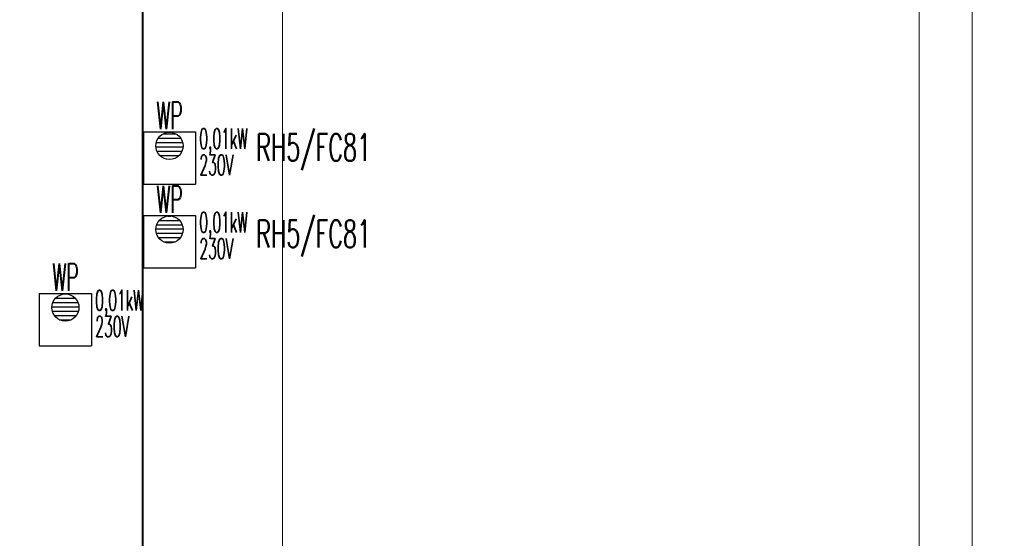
# Model space of a CAD drawing. Header units: millimetres. Extents: x -7955266 to 72030, y -46136 to 9299934.
# Tile 133 of 203: x -5103226 to -5088765, y 6526285 to 6533897. Entities that reach past the tile are written whole.
import ezdxf
from ezdxf.enums import TextEntityAlignment as Align

# ---------------------------------------------------------------- set-up
doc = ezdxf.new("R2010")
doc.units = ezdxf.units.MM
doc.header["$LTSCALE"] = 10
for name, color, linetype, lineweight in [('!XREF', 8, 'Continuous', 5), ('BMS_urzadzenia_nr_obw_magistrala', 140, 'Continuous', 13), ('BMS_urzadzenia_WE_WY', 30, 'Continuous', 20), ('IE_ATRYBUTY_ BLOCK_1', 7, 'Continuous', 25), ('IE_ATRYBUTY_ BLOCK_2', 7, 'Continuous', 18), ('IE_urzadzenia', 30, 'Continuous', 25), ('IE_urzadzenia_nr_obw', 94, 'Continuous', 20), ('IE_zwody', 140, 'Continuous', 40), ('XREF_E_PRZ24002_rzut dachu$0$0-DACH-ISTN', 8, 'Continuous', 5), ('XREF_E_PRZ24002_rzut dachu$0$DO-HALA-WYMIAR', 8, 'Continuous', 5)]:
    doc.layers.add(name, color=color, linetype=linetype, lineweight=lineweight)
doc.styles.add('ROMANS', font='romans.shx', dxfattribs={"width": 0.8})
doc.styles.add('XREF_E_PRZ24002_rzut dachu$0$CP_ATTR', font='ROMANS.SHX')
doc.styles.add('XREF_E_PRZ24002_rzut dachu$0$ROMANS', font='romans.shx', dxfattribs={"width": 0.8})
doc.dimstyles.new('XREF_E_PRZ24002_rzut dachu$0$STANDARD', dxfattribs={"dimscale": 1.4, "dimtxt": 21, "dimasz": 0.5, "dimexe": 0.2, "dimexo": 0.1, "dimgap": 6, "dimtad": 1, "dimdec": 1, "dimrnd": 0.5, "dimzin": 12, "dimdsep": 46, "dimtxsty": 'XREF_E_PRZ24002_rzut dachu$0$ROMANS', "dimblk1": 'XREF_E_PRZ24002_rzut dachu$0$Q', "dimblk2": 'XREF_E_PRZ24002_rzut dachu$0$Q', "dimsah": 1, "dimcen": 0.5, "dimse1": 1, "dimse2": 1, "dimclrd": 8, "dimclre": 8, "dimclrt": 7, "dimadec": 0, "dimazin": 0, "dimtfac": 1, "dimtdec": 1, "dimtix": 1, "dimtmove": 2, "dimatfit": 3, "dimldrblk": 'XREF_E_PRZ24002_rzut dachu$0$Q', "dimfxl": 1, "dimtolj": 1, "dimtzin": 12, "dimarcsym": 0})

# ---------------------------------------------------------------- blocks, each defined once
blk = doc.blocks.new('XREF_E_PRZ24002_rzut dachu$0$Q')
for p, q in [((0, 20), (0, -20)), ((10.6, 10.6), (-10.6, -10.6))]:
    blk.add_line(p, q)
blk = doc.blocks.new('*D268')
at = {"layer": 'XREF_E_PRZ24002_rzut dachu$0$DO-HALA-WYMIAR', "color": 8, "lineweight": -2, "transparency": 16777216}
blk.add_line((-268247.4, 250493.3), (-268247.4, 259039.3), dxfattribs=at)
at = {"layer": 'XREF_E_PRZ24002_rzut dachu$0$DO-HALA-WYMIAR', "color": 8, "linetype": 'ByBlock', "lineweight": -2, "transparency": 16777216}
for p, rotation in [((-268247.4, 259040.3), 90), ((-268247.4, 250492.3), 270)]:
    blk.add_blockref('XREF_E_PRZ24002_rzut dachu$0$Q', p, dxfattribs=dict(at, rotation=rotation))
at = {"layer": 'XREF_E_PRZ24002_rzut dachu$0$DO-HALA-WYMIAR', "color": 7, "transparency": 16777216, "insert": (-268280.4, 254766.3), "char_height": 42, "attachment_point": 5, "rotation": 90, "style": 'XREF_E_PRZ24002_rzut dachu$0$ROMANS'}
blk.add_mtext('\\A1;8548', dxfattribs=at)
blk = doc.blocks.new('*D370')
at = {"layer": 'XREF_E_PRZ24002_rzut dachu$0$DO-HALA-WYMIAR', "color": 8, "lineweight": -2, "transparency": 16777216}
blk.add_line((-267234.5, 251181.3), (-267234.5, 258579.3), dxfattribs=at)
at = {"layer": 'XREF_E_PRZ24002_rzut dachu$0$DO-HALA-WYMIAR', "color": 8, "linetype": 'ByBlock', "lineweight": -2, "transparency": 16777216}
for p, rotation in [((-267234.5, 258580.3), 90), ((-267234.5, 251180.3), 270)]:
    blk.add_blockref('XREF_E_PRZ24002_rzut dachu$0$Q', p, dxfattribs=dict(at, rotation=rotation))
at = {"layer": 'XREF_E_PRZ24002_rzut dachu$0$DO-HALA-WYMIAR', "color": 7, "transparency": 16777216, "insert": (-267267.5, 254880.3), "char_height": 42, "attachment_point": 5, "rotation": 90, "style": 'XREF_E_PRZ24002_rzut dachu$0$ROMANS'}
blk.add_mtext('\\A1;7400', dxfattribs=at)
blk = doc.blocks.new('*D371')
at = {"layer": 'XREF_E_PRZ24002_rzut dachu$0$DO-HALA-WYMIAR', "color": 8, "lineweight": -2, "transparency": 16777216}
blk.add_line((-267311.9, 251173.3), (-267311.9, 258587.3), dxfattribs=at)
at = {"layer": 'XREF_E_PRZ24002_rzut dachu$0$DO-HALA-WYMIAR', "color": 8, "linetype": 'ByBlock', "lineweight": -2, "transparency": 16777216}
for p, rotation in [((-267311.9, 258588.3), 90), ((-267311.9, 251172.3), 270)]:
    blk.add_blockref('XREF_E_PRZ24002_rzut dachu$0$Q', p, dxfattribs=dict(at, rotation=rotation))
at = {"layer": 'XREF_E_PRZ24002_rzut dachu$0$DO-HALA-WYMIAR', "color": 7, "transparency": 16777216, "insert": (-267344.9, 254880.3), "char_height": 42, "attachment_point": 5, "rotation": 90, "style": 'XREF_E_PRZ24002_rzut dachu$0$ROMANS'}
blk.add_mtext('\\A1;7416', dxfattribs=at)
blk = doc.blocks.new('urzadzenie_wpust dachowy')
h = blk.add_hatch()
h.set_pattern_fill('ANSI31', color=256, scale=10, angle=315, style=0)
h.set_pattern_definition([(0, (3e-14, -297.45), (1e-14, 31.75), [])])
edge = h.paths.add_edge_path()
edge.add_arc((-0.6, -104.3), 100, 0, 360)
for p, q in [((-191.9, 0), (191.9, 0)), ((-191.9, 0), (-191.9, -384)), ((191.9, 0), (191.9, -384)), ((-191.9, -384), (191.9, -384))]:
    blk.add_line(p, q)
blk.add_circle((-0.6, -104.3), 100)
at = {"layer": 'BMS_urzadzenia_nr_obw_magistrala', "style": 'ROMANS', "width": 0.5, "flags": 8}
blk.add_attdef('ADR_BMS', (238.6, -152.5), '', height=150, dxfattribs=at)
at = {"layer": 'BMS_urzadzenia_WE_WY', "style": 'ROMANS', "width": 0.5, "flags": 8}
blk.add_attdef('BMS_WE_WY', (238.6, -357.6), '', height=150, dxfattribs=at)
at = {"layer": 'IE_ATRYBUTY_ BLOCK_1', "style": 'ROMANS', "width": 0.5, "flags": 8}
blk.add_attdef('TYP', text='', height=200, dxfattribs=at).set_placement((-0.6, 17.8), align=Align.CENTER)
at = {"layer": 'IE_ATRYBUTY_ BLOCK_2', "style": 'ROMANS', "width": 0.5, "flags": 8}
for tag, p in [('OPIS1', (-0.6, -365.8)), ('OPIS2', (-0.6, -758.8))]:
    blk.add_attdef(tag, text='', height=150, dxfattribs=at).set_placement(p, align=Align.CENTER)
at = {"layer": 'IE_urzadzenia_nr_obw', "style": 'ROMANS', "width": 0.5, "flags": 8}
blk.add_attdef('NR_OBW', text='', height=150, dxfattribs=at).set_placement((-0.6, -570), align=Align.CENTER)
blk = doc.blocks.new('XREF_E_PRZ24002_rzut dachu')
at = {"layer": 'XREF_E_PRZ24002_rzut dachu$0$0-DACH-ISTN', "linetype": 'ByBlock', "style": 'XREF_E_PRZ24002_rzut dachu$0$CP_ATTR', "flags": 9}
for tag, p, height, width in [('NAME', (-279644.05, 267204.19), 0.01, 3.078589), ('PRODUCER', (-279644.05, 267204.19), 0.01, 3.078589), ('PRODUCT-TYPE', (-279644.05, 267204.19), 0.01, 3.078589), ('ARTICLE', (-279644.05, 267204.19), 0.01, 3.078589), ('FLOW', (-279644.05, 267204.19), 0.01, 3.078589), ('OTHER', (-279644.05, 267204.19), 0.01, 3.078589), ('NAME', (-279398.18, 267206.19), 0.01, 2.430116), ('PRODUCER', (-279398.18, 267206.19), 0.01, 2.430116), ('PRODUCT-TYPE', (-279398.18, 267206.19), 0.01, 2.430116), ('ARTICLE', (-279398.18, 267206.19), 0.01, 2.430116), ('FLOW', (-279398.18, 267206.19), 0.01, 2.430116), ('OTHER', (-279398.18, 267206.19), 0.01, 2.430116), ('NAME', (-279880.82, 267079.33), 0.01, 0.520644), ('PRODUCER', (-279880.82, 267079.33), 0.01, 0.520644), ('PRODUCT-TYPE', (-279880.82, 267079.33), 0.01, 0.520644), ('ARTICLE', (-279880.82, 267079.33), 0.01, 0.520644), ('FLOW', (-279880.82, 267079.33), 0.01, 0.520644), ('OTHER', (-279880.82, 267079.33), 0.01, 0.520644), ('NAME', (-279828.75, 267079.33), 0.0001, 1), ('PRODUCER', (-279828.75, 267079.33), 0.0001, 1), ('PRODUCT-TYPE', (-279828.75, 267079.33), 0.0001, 1), ('ARTICLE', (-279828.75, 267079.33), 0.0001, 1), ('FLOW', (-279828.75, 267079.33), 0.0001, 1), ('OTHER', (-279828.75, 267079.33), 0.0001, 1), ('NAME', (-279558.18, 266590.11), 0.0001, 1), ('PRODUCER', (-279558.18, 266590.11), 0.0001, 1), ('PRODUCT-TYPE', (-279558.18, 266590.11), 0.0001, 1), ('ARTICLE', (-279558.18, 266590.11), 0.0001, 1), ('FLOW', (-279558.18, 266590.11), 0.0001, 1), ('OTHER', (-279558.18, 266590.11), 0.0001, 1), ('NAME', (-280739.27, 251288.91), 0.0001, 1), ('PRODUCER', (-280739.27, 251288.91), 0.0001, 1), ('PRODUCT-TYPE', (-280739.27, 251288.91), 0.0001, 1), ('ARTICLE', (-280739.27, 251288.91), 0.0001, 1), ('FLOW', (-280739.27, 251288.91), 0.0001, 1), ('OTHER', (-280739.27, 251288.91), 0.0001, 1), ('NAME', (-280605.65, 251288.91), 0.0001, 1), ('PRODUCER', (-280605.65, 251288.91), 0.0001, 1), ('PRODUCT-TYPE', (-280605.65, 251288.91), 0.0001, 1), ('ARTICLE', (-280605.65, 251288.91), 0.0001, 1), ('FLOW', (-280605.65, 251288.91), 0.0001, 1), ('OTHER', (-280605.65, 251288.91), 0.0001, 1), ('NAME', (-279957.38, 251288.91), 0.0001, 1), ('PRODUCER', (-279957.38, 251288.91), 0.0001, 1), ('PRODUCT-TYPE', (-279957.38, 251288.91), 0.0001, 1), ('ARTICLE', (-279957.38, 251288.91), 0.0001, 1), ('FLOW', (-279957.38, 251288.91), 0.0001, 1), ('OTHER', (-279957.38, 251288.91), 0.0001, 1)]:
    blk.add_attdef(tag, p, '', height=height, dxfattribs=dict(at, width=width))
for tag, p, height, rotation, width in [('PRODUCT-TYPE', (-279196.19, 267204.19), 0.0001, 180, 1), ('NAME', (-279196.19, 267204.19), 0.0001, 180, 1), ('PRODUCER', (-279196.19, 267204.19), 0.0001, 180, 1), ('ARTICLE', (-279196.19, 267204.19), 0.0001, 180, 1), ('FLOW', (-279196.19, 267204.19), 0.0001, 180, 1), ('OTHER', (-279196.19, 267204.19), 0.0001, 180, 1), ('PRODUCT-TYPE', (-279109.07, 267204.19), 0.015, 180, 0.580797), ('PRODUCER', (-279109.07, 267204.19), 0.015, 180, 0.580797), ('ARTICLE', (-279109.07, 267204.19), 0.015, 180, 0.580797), ('NAME', (-279109.07, 267204.19), 0.015, 180, 0.580797), ('FLOW', (-279109.07, 267204.19), 0.015, 180, 0.580797), ('OTHER', (-279109.07, 267204.19), 0.015, 180, 0.580797), ('NAME', (-279015.17, 267206.19), 0.0001, 180, 1), ('PRODUCER', (-279015.17, 267206.19), 0.0001, 180, 1), ('PRODUCT-TYPE', (-279015.17, 267206.19), 0.0001, 180, 1), ('ARTICLE', (-279015.17, 267206.19), 0.0001, 180, 1), ('FLOW', (-279015.17, 267206.19), 0.0001, 180, 1), ('OTHER', (-279015.17, 267206.19), 0.0001, 180, 1), ('PRODUCT-TYPE', (-278926.22, 267206.19), 0.015, 180, 0.592965), ('PRODUCER', (-278926.22, 267206.19), 0.015, 180, 0.592965), ('ARTICLE', (-278926.22, 267206.19), 0.015, 180, 0.592965), ('NAME', (-278926.22, 267206.19), 0.015, 180, 0.592965), ('FLOW', (-278926.22, 267206.19), 0.015, 180, 0.592965), ('OTHER', (-278926.22, 267206.19), 0.015, 180, 0.592965), ('NAME', (-281343.26, 251313.16), 0.0001, 180, 1), ('PRODUCER', (-281343.26, 251313.16), 0.0001, 180, 1), ('PRODUCT-TYPE', (-281343.26, 251313.16), 0.0001, 180, 1), ('ARTICLE', (-281343.26, 251313.16), 0.0001, 180, 1), ('FLOW', (-281343.26, 251313.16), 0.0001, 180, 1), ('OTHER', (-281343.26, 251313.16), 0.0001, 180, 1), ('NAME', (-281440.06, 251297.51), 0.0001, 135, 1), ('PRODUCER', (-281440.06, 251297.51), 0.0001, 135, 1), ('PRODUCT-TYPE', (-281440.06, 251297.51), 0.0001, 135, 1), ('ARTICLE', (-281440.06, 251297.51), 0.0001, 135, 1), ('FLOW', (-281440.06, 251297.51), 0.0001, 135, 1), ('OTHER', (-281440.06, 251297.51), 0.0001, 135, 1), ('NAME', (-281127.88, 251288.91), 0.0001, 180, 1), ('PRODUCER', (-281127.88, 251288.91), 0.0001, 180, 1), ('PRODUCT-TYPE', (-281127.88, 251288.91), 0.0001, 180, 1), ('ARTICLE', (-281127.88, 251288.91), 0.0001, 180, 1), ('FLOW', (-281127.88, 251288.91), 0.0001, 180, 1), ('OTHER', (-281127.88, 251288.91), 0.0001, 180, 1), ('NAME', (-281411.29, 251268.73), 0.0001, 315, 1), ('PRODUCER', (-281411.29, 251268.73), 0.0001, 315, 1), ('PRODUCT-TYPE', (-281411.29, 251268.73), 0.0001, 315, 1), ('ARTICLE', (-281411.29, 251268.73), 0.0001, 315, 1), ('FLOW', (-281411.29, 251268.73), 0.0001, 315, 1), ('OTHER', (-281411.29, 251268.73), 0.0001, 315, 1)]:
    blk.add_attdef(tag, p, '', height=height, rotation=rotation, dxfattribs=dict(at, width=width))
at = {"layer": 'XREF_E_PRZ24002_rzut dachu$0$0-DACH-ISTN', "linetype": 'ByBlock', "style": 'XREF_E_PRZ24002_rzut dachu$0$CP_ATTR', "text_generation_flag": 4, "width": 1, "flags": 9}
for tag, p, rotation in [('NAME', (-279463.18, 267141.19), 90), ('PRODUCER', (-279463.18, 267141.19), 90), ('PRODUCT-TYPE', (-279463.18, 267141.19), 90), ('ARTICLE', (-279463.18, 267141.19), 90), ('FLOW', (-279463.18, 267141.19), 90), ('OTHER', (-279463.18, 267141.19), 90), ('NAME', (-281127.88, 251288.91), 180), ('PRODUCER', (-281127.88, 251288.91), 180), ('PRODUCT-TYPE', (-281127.88, 251288.91), 180), ('ARTICLE', (-281127.88, 251288.91), 180), ('FLOW', (-281127.88, 251288.91), 180), ('OTHER', (-281127.88, 251288.91), 180)]:
    blk.add_attdef(tag, p, '', height=0.0001, rotation=rotation, dxfattribs=at)
at = {"layer": 'XREF_E_PRZ24002_rzut dachu$0$0-DACH-ISTN', "linetype": 'ByBlock', "style": 'XREF_E_PRZ24002_rzut dachu$0$CP_ATTR', "flags": 9}
for tag, p, height, rotation in [('PRODUCT-TYPE', (-279586.68, 266526.19), 0.0025, 180), ('PRODUCER', (-279586.68, 266526.19), 0.0025, 180), ('ARTICLE', (-279586.68, 266526.19), 0.0025, 180), ('NAME', (-279586.68, 266526.19), 0.0025, 180), ('FLOW', (-279586.68, 266526.19), 0.0025, 180), ('OTHER', (-279586.68, 266526.19), 0.0025, 180), ('NAME', (-281440.06, 251297.51), 0.0001, 315), ('PRODUCER', (-281440.06, 251297.51), 0.0001, 315), ('PRODUCT-TYPE', (-281440.06, 251297.51), 0.0001, 315), ('ARTICLE', (-281440.06, 251297.51), 0.0001, 315), ('FLOW', (-281440.06, 251297.51), 0.0001, 315), ('OTHER', (-281440.06, 251297.51), 0.0001, 315), ('NAME', (-281117.1, 251288.91), 0.0001, 180), ('PRODUCER', (-281117.1, 251288.91), 0.0001, 180), ('PRODUCT-TYPE', (-281117.1, 251288.91), 0.0001, 180), ('ARTICLE', (-281117.1, 251288.91), 0.0001, 180), ('FLOW', (-281117.1, 251288.91), 0.0001, 180), ('OTHER', (-281117.1, 251288.91), 0.0001, 180), ('NAME', (-280739.27, 251288.91), 0.0001, 180), ('PRODUCER', (-280739.27, 251288.91), 0.0001, 180), ('PRODUCT-TYPE', (-280739.27, 251288.91), 0.0001, 180), ('ARTICLE', (-280739.27, 251288.91), 0.0001, 180), ('FLOW', (-280739.27, 251288.91), 0.0001, 180), ('OTHER', (-280739.27, 251288.91), 0.0001, 180), ('NAME', (-279957.38, 251288.91), 0.0001, 180), ('PRODUCER', (-279957.38, 251288.91), 0.0001, 180), ('PRODUCT-TYPE', (-279957.38, 251288.91), 0.0001, 180), ('ARTICLE', (-279957.38, 251288.91), 0.0001, 180), ('FLOW', (-279957.38, 251288.91), 0.0001, 180), ('OTHER', (-279957.38, 251288.91), 0.0001, 180)]:
    blk.add_attdef(tag, p, '', height=height, rotation=rotation, dxfattribs=at)
at = {"layer": 'XREF_E_PRZ24002_rzut dachu$0$0-DACH-ISTN', "linetype": 'ByBlock', "style": 'XREF_E_PRZ24002_rzut dachu$0$CP_ATTR'}
for tag, p, height, flags in [('GROUP', (-281520.03, 251451.25), 0.00005, 1), ('NUMBER', (-281520.03, 251451.25), 0.00005, 1), ('PRODUCER', (-281520.03, 251451.25), 0.00005, 1), ('ARTICLE', (-281520.03, 251451.25), 0.00005, 1), ('PRODUCT-TYPE', (-281520.03, 251451.25), 0.00005, 1), ('ORDER-NO', (-281520.03, 251451.25), 0.00005, 1), ('CHARACTER', (-281520.03, 251451.25), 0.00005, 1), ('DN', (-281520.03, 251451.25), 0.00005, 1), ('NAME', (-281520.03, 251451.25), 0.00005, 1), ('TEMPERATURE', (-281520.03, 251451.25), 0.00005, 1), ('FLOW', (-281520.03, 251451.25), 0.00005, 1), ('POWER', (-281520.03, 251451.25), 0.00005, 1), ('VOLTAGE', (-281520.03, 251451.25), 0.00005, 1), ('WEIGHT', (-281520.03, 251451.25), 0.00005, 1), ('PN', (-281520.03, 251451.25), 0.00005, 1), ('H', (-281520.03, 251451.25), 0.00005, 1), ('VAL', (-281520.03, 251451.25), 0.00005, 1), ('NAME', (-281343.26, 251313.16), 0.0001, 9), ('PRODUCER', (-281343.26, 251313.16), 0.0001, 9), ('PRODUCT-TYPE', (-281343.26, 251313.16), 0.0001, 9), ('ARTICLE', (-281343.26, 251313.16), 0.0001, 9), ('FLOW', (-281343.26, 251313.16), 0.0001, 9), ('OTHER', (-281343.26, 251313.16), 0.0001, 9), ('NAME', (-281127.88, 251288.91), 0.0001, 9), ('PRODUCER', (-281127.88, 251288.91), 0.0001, 9), ('PRODUCT-TYPE', (-281127.88, 251288.91), 0.0001, 9), ('ARTICLE', (-281127.88, 251288.91), 0.0001, 9), ('FLOW', (-281127.88, 251288.91), 0.0001, 9), ('OTHER', (-281127.88, 251288.91), 0.0001, 9), ('NAME', (-280750.05, 251288.91), 0.0001, 9), ('PRODUCER', (-280750.05, 251288.91), 0.0001, 9), ('PRODUCT-TYPE', (-280750.05, 251288.91), 0.0001, 9), ('ARTICLE', (-280750.05, 251288.91), 0.0001, 9), ('FLOW', (-280750.05, 251288.91), 0.0001, 9), ('OTHER', (-280750.05, 251288.91), 0.0001, 9), ('NAME', (-280647.27, 251288.91), 0.0001, 9), ('PRODUCER', (-280647.27, 251288.91), 0.0001, 9), ('PRODUCT-TYPE', (-280647.27, 251288.91), 0.0001, 9), ('ARTICLE', (-280647.27, 251288.91), 0.0001, 9), ('FLOW', (-280647.27, 251288.91), 0.0001, 9), ('OTHER', (-280647.27, 251288.91), 0.0001, 9), ('NAME', (-281393.61, 251261.41), 0.0001, 9), ('PRODUCER', (-281393.61, 251261.41), 0.0001, 9), ('PRODUCT-TYPE', (-281393.61, 251261.41), 0.0001, 9), ('ARTICLE', (-281393.61, 251261.41), 0.0001, 9), ('FLOW', (-281393.61, 251261.41), 0.0001, 9), ('OTHER', (-281393.61, 251261.41), 0.0001, 9), ('GROUP', (-281345.5, 250753.98), 0.00005, 1), ('NUMBER', (-281345.5, 250753.98), 0.00005, 1), ('PRODUCER', (-281345.5, 250753.98), 0.00005, 1), ('ARTICLE', (-281345.5, 250753.98), 0.00005, 1), ('PRODUCT-TYPE', (-281345.5, 250753.98), 0.00005, 1), ('ORDER-NO', (-281345.5, 250753.98), 0.00005, 1), ('CHARACTER', (-281345.5, 250753.98), 0.00005, 1), ('DN', (-281345.5, 250753.98), 0.00005, 1), ('NAME', (-281345.5, 250753.98), 0.00005, 1), ('TEMPERATURE', (-281345.5, 250753.98), 0.00005, 1), ('FLOW', (-281345.5, 250753.98), 0.00005, 1), ('POWER', (-281345.5, 250753.98), 0.00005, 1), ('VOLTAGE', (-281345.5, 250753.98), 0.00005, 1), ('WEIGHT', (-281345.5, 250753.98), 0.00005, 1), ('PN', (-281345.5, 250753.98), 0.00005, 1), ('H', (-281345.5, 250753.98), 0.00005, 1), ('VAL', (-281345.5, 250753.98), 0.00005, 1)]:
    blk.add_attdef(tag, p, '', height=height, dxfattribs=dict(at, flags=flags))
at = {"layer": 'XREF_E_PRZ24002_rzut dachu$0$0-DACH-ISTN', "linetype": 'ByBlock', "style": 'XREF_E_PRZ24002_rzut dachu$0$CP_ATTR', "text_generation_flag": 4, "width": 1, "flags": 9}
for tag in ['NAME', 'PRODUCER', 'PRODUCT-TYPE', 'ARTICLE', 'FLOW', 'OTHER']:
    blk.add_attdef(tag, (-280739.27, 251288.91), '', height=0.0001, dxfattribs=at)
at = {"layer": 'XREF_E_PRZ24002_rzut dachu$0$0-DACH-ISTN', "linetype": 'ByBlock', "style": 'XREF_E_PRZ24002_rzut dachu$0$CP_ATTR', "flags": 9}
for tag, p in [('GROUP', (-280584.33, 251288.18)), ('ARTICLE', (-280584.33, 251288.17)), ('PRODUCT-TYPE', (-280584.33, 251288.17)), ('ORDER-NO', (-280584.33, 251288.16)), ('PRODUCER', (-280584.33, 251288.16)), ('NAME', (-280584.32, 251288.18)), ('NUMBER', (-280584.33, 251288.18)), ('TEMPERATURE', (-280584.31, 251288.18)), ('FLOW', (-280584.31, 251288.18)), ('CHARACTER', (-280584.31, 251288.17)), ('POWER', (-280584.31, 251288.16)), ('VOLTAGE', (-280584.31, 251288.16)), ('PN', (-280584.3, 251288.18)), ('OTHER', (-280584.3, 251288.18)), ('DN', (-280584.3, 251288.17))]:
    blk.add_attdef(tag, text='', height=0.002, dxfattribs=at).set_placement(p, align=Align.MIDDLE_LEFT)
at = {"layer": 'XREF_E_PRZ24002_rzut dachu$0$0-DACH-ISTN', "linetype": 'ByBlock', "style": 'XREF_E_PRZ24002_rzut dachu$0$CP_ATTR', "width": 1, "flags": 9}
for tag, height, p in [('GROUP', 0.00158, (-279928.78, 251288.33)), ('ARTICLE', 0.00158, (-279928.78, 251288.33)), ('PRODUCT-TYPE', 0.00158, (-279928.78, 251288.33)), ('ORDER-NO', 0.00157, (-279928.78, 251288.32)), ('PRODUCER', 0.00158, (-279928.78, 251288.32)), ('NAME', 0.00158, (-279928.77, 251288.34)), ('NUMBER', 0.00158, (-279928.78, 251288.34)), ('TEMPERATURE', 0.00158, (-279928.77, 251288.34)), ('OTHER', 0.00158, (-279928.76, 251288.34)), ('CHARACTER', 0.00158, (-279928.76, 251288.33)), ('FLOW', 0.00158, (-279928.76, 251288.33)), ('POWER', 0.00158, (-279928.76, 251288.32)), ('VOLTAGE', 0.00158, (-279928.76, 251288.32)), ('DN', 0.00158, (-279928.75, 251288.33)), ('PN', 0.00158, (-279928.75, 251288.33))]:
    blk.add_attdef(tag, text='', height=height, dxfattribs=at).set_placement(p, align=Align.MIDDLE_LEFT)
at = {"layer": 'XREF_E_PRZ24002_rzut dachu$0$DO-HALA-WYMIAR'}
for base, p1, p2, picture, middle in [((-268247.37, 259040.33), (-268452.68, 250492.33, 0), (-268452.68, 259040.33, 0), '*D268', (-268280.37, 254766.33)), ((-267311.94, 258588.33, 0), (-267237.16, 251172.33, 0), (-267237.16, 258588.33, 0), '*D371', (-267344.94, 254880.33, 0)), ((-267234.46, 258580.33, 0), (-267151.68, 251180.33, 0), (-267151.68, 258580.33, 0), '*D370', (-267267.46, 254880.33, 0))]:
    dim = blk.add_linear_dim(base=base, p1=p1, p2=p2, angle=90, dimstyle='XREF_E_PRZ24002_rzut dachu$0$STANDARD', override={"dimscale": 2}, dxfattribs=at)
    dim.commit()
    dim.dimension.update_dxf_attribs({"geometry": picture, "text_midpoint": middle})

msp = doc.modelspace()

# ---------------------------------------------------------------- linework, layer by layer
at = {"layer": 'IE_zwody'}
msp.add_line((-5101421, 6541458, 0), (-5101421, 6455617, 0), dxfattribs=at)

# ---------------------------------------------------------------- block references
at = {"layer": '!XREF', "xscale": 10, "yscale": 10, "zscale": 10}
msp.add_blockref('XREF_E_PRZ24002_rzut dachu', (-2416894, 3950814, 0), dxfattribs=at)
at = {"layer": 'IE_urzadzenia'}
ref = msp.add_blockref('urzadzenie_wpust dachowy', (-5101026, 6532253), dxfattribs=dict(at, xscale=2, yscale=2, zscale=2))
ref.add_attrib('OPIS1', '0,01kW', dxfattribs={"layer": 'IE_ATRYBUTY_ BLOCK_2', "height": 300, "style": 'ROMANS', "width": 0.5, "flags": 8}).set_placement((-5100232, 6532000), align=Align.CENTER)
ref.add_attrib('OPIS2', '230V', dxfattribs={"layer": 'IE_ATRYBUTY_ BLOCK_2', "height": 300, "style": 'ROMANS', "width": 0.5, "flags": 8}).set_placement((-5100336, 6531615), align=Align.CENTER)
ref.add_attrib('TYP', 'WP', dxfattribs={"layer": 'IE_ATRYBUTY_ BLOCK_1', "height": 400, "style": 'ROMANS', "width": 0.5, "flags": 8}).set_placement((-5101027, 6532289), align=Align.CENTER)
ref = msp.add_blockref('urzadzenie_wpust dachowy', (-5101026, 6531025), dxfattribs=dict(at, xscale=2, yscale=2, zscale=2))
ref.add_attrib('OPIS1', '0,01kW', dxfattribs={"layer": 'IE_ATRYBUTY_ BLOCK_2', "height": 300, "style": 'ROMANS', "width": 0.5, "flags": 8}).set_placement((-5100232, 6530772), align=Align.CENTER)
ref.add_attrib('OPIS2', '230V', dxfattribs={"layer": 'IE_ATRYBUTY_ BLOCK_2', "height": 300, "style": 'ROMANS', "width": 0.5, "flags": 8}).set_placement((-5100336, 6530387), align=Align.CENTER)
ref.add_attrib('TYP', 'WP', dxfattribs={"layer": 'IE_ATRYBUTY_ BLOCK_1', "height": 400, "style": 'ROMANS', "width": 0.5, "flags": 8}).set_placement((-5101027, 6531060), align=Align.CENTER)
ref = msp.add_blockref('urzadzenie_wpust dachowy', (-5102554, 6529880), dxfattribs=dict(at, xscale=2, yscale=2, zscale=2))
ref.add_attrib('OPIS1', '0,01kW', dxfattribs={"layer": 'IE_ATRYBUTY_ BLOCK_2', "height": 300, "style": 'ROMANS', "width": 0.5, "flags": 8}).set_placement((-5101761, 6529627), align=Align.CENTER)
ref.add_attrib('OPIS2', '230V', dxfattribs={"layer": 'IE_ATRYBUTY_ BLOCK_2', "height": 300, "style": 'ROMANS', "width": 0.5, "flags": 8}).set_placement((-5101865, 6529243), align=Align.CENTER)
ref.add_attrib('TYP', 'WP', dxfattribs={"layer": 'IE_ATRYBUTY_ BLOCK_1', "height": 400, "style": 'ROMANS', "width": 0.5, "flags": 8}).set_placement((-5102556, 6529916), align=Align.CENTER)

# ---------------------------------------------------------------- texts
at = {"layer": 'IE_urzadzenia_nr_obw', "style": 'ROMANS', "width": 0.6}
for p in [(-5099753, 6531823), (-5099753, 6530555)]:
    msp.add_text('RH5/FC81', height=400, dxfattribs=at).set_placement(p)

doc.saveas('drawing.dxf')
